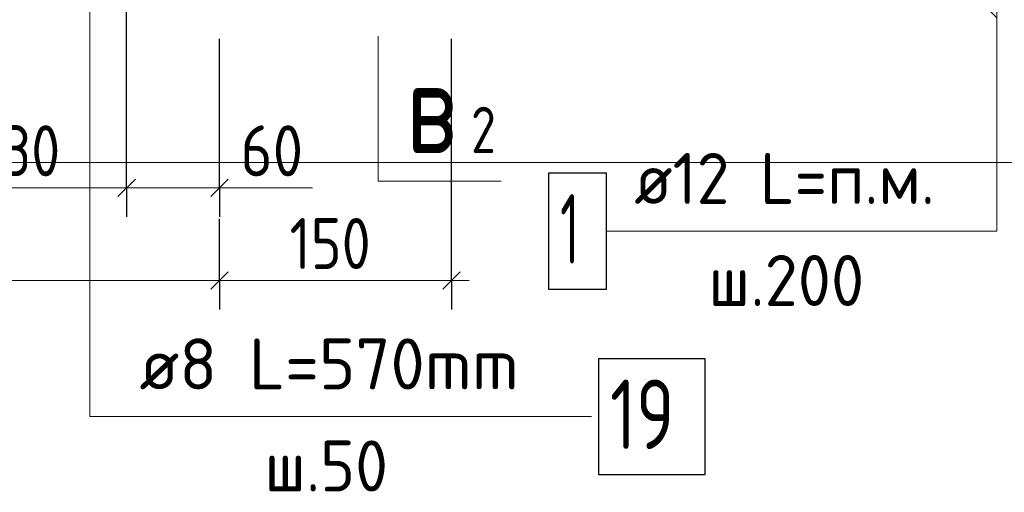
# Model space of a CAD drawing. Header units: millimetres. Extents: x 0 to 42000, y 0 to 29700.
# Tile 57 of 64: x 29885 to 34128, y 14768 to 16807. Entities that reach past the tile are written whole.
import ezdxf

# ---------------------------------------------------------------- set-up
doc = ezdxf.new("R2010")
doc.units = ezdxf.units.MM
for name, color, linetype, lineweight in [('Standard', 7, 'Continuous', 25), ('Размерная линия_ общее', 7, 'Continuous', 13), ('Ребро вкладыша арматура поперечная AW', 52, 'Continuous', 25), ('Фоновоя арматура Х1', 7, 'Continuous', 25)]:
    doc.layers.add(name, color=color, linetype=linetype, lineweight=lineweight)
doc.styles.add('ISOCPEUR', font='txt')

msp = doc.modelspace()

# ---------------------------------------------------------------- linework, layer by layer
at = {"layer": 'Standard', "color": 7, "linetype": 'Continuous', "lineweight": 13, "transparency": 33554687}
msp.add_line((30746.3, 16081.4), (31146.3, 16081.4), dxfattribs=at)
at = {"layer": 'Standard', "color": 254, "linetype": 'Continuous', "lineweight": 18, "true_color": 0xc4c4ff, "transparency": 33554687}
msp.add_lwpolyline([(20993.5, 16191.3), (39432.5, 16191.3), (39432.5, 18858), (20993.5, 18858), (20993.5, 16191.3)], dxfattribs=at)
at = {"layer": 'Standard', "color": 7, "linetype": 'Continuous', "lineweight": 13, "transparency": 33554687}
for points in [[(33813, 17904.6), (34095.8, 17621.8), (34095.8, 16681.8)], [(30913, 17524.6), (30187.6, 17524.6), (30187.6, 15094.6), (32348.6, 15094.6)], [(33813, 17098), (34095.8, 16815.1), (34095.8, 15894.6), (32413.7, 15894.6)], [(31429.4, 16735.5), (31429.4, 16110.7), (31960.4, 16110.7)]]:
    msp.add_lwpolyline(points, dxfattribs=at)
at = {"layer": 'Размерная линия_ общее', "color": 253, "linetype": 'Continuous', "lineweight": -3, "true_color": 0xa0a0a0, "transparency": 33554687}
for p, q in [((31746.3, 15681.4), (31746.3, 16724.6)), ((30346.3, 16081.4), (30346.3, 16206.4)), ((30746.3, 16081.4), (30746.3, 16206.4)), ((30346.3, 16081.4), (30346.3, 15956.4)), ((30746.3, 16081.4), (30746.3, 15956.4)), ((30746.3, 15681.4), (30746.3, 15806.4)), ((31746.3, 15681.4), (31746.3, 15806.4)), ((30746.3, 15681.4), (30746.3, 15556.4)), ((31746.3, 15681.4), (31746.3, 15556.4))]:
    msp.add_line(p, q, dxfattribs=at)
at = {"layer": 'Размерная линия_ общее', "color": 7, "linetype": 'Continuous', "lineweight": 13, "transparency": 33554687}
for p, q in [((29479.7, 16081.4), (30346.3, 16081.4)), ((30346.3, 16081.4), (30746.3, 16081.4)), ((30746.3, 16081.4), (30821.3, 16081.4)), ((25079.7, 15681.4), (30746.3, 15681.4)), ((30746.3, 15681.4), (31746.3, 15681.4)), ((31746.3, 15681.4), (31821.3, 15681.4))]:
    msp.add_line(p, q, dxfattribs=at)
at = {"layer": 'Размерная линия_ общее', "color": 7, "linetype": 'Continuous', "lineweight": 25, "transparency": 33554687}
for p, q in [((30308.8, 16043.9), (30383.8, 16118.9)), ((30708.8, 16043.9), (30783.8, 16118.9)), ((30708.8, 15643.9), (30783.8, 15718.9)), ((31708.8, 15643.9), (31783.8, 15718.9))]:
    msp.add_line(p, q, dxfattribs=at)
at = {"layer": 'Размерная линия_ общее', "color": 253, "linetype": 'Continuous', "lineweight": -3, "true_color": 0xa0a0a0, "transparency": 33554687}
for points in [[(30346.3, 16081.4), (30346.3, 16098.4), (30346.3, 16098.4), (30346.3, 16964.6)], [(30746.3, 16081.4), (30746.3, 16098.4), (30746.3, 16098.4), (30746.3, 16724.6)], [(30746.3, 15681.4), (30746.3, 15698.4), (30746.3, 15698.4), (30746.3, 15948.1)]]:
    msp.add_lwpolyline(points, dxfattribs=at)
at = {"layer": 'Ребро вкладыша арматура поперечная AW', "color": 7, "linetype": 'Continuous', "lineweight": 25, "transparency": 33554687}
msp.add_lwpolyline([(32378.6, 14844.6), (32838.6, 14844.6), (32838.6, 15344.6), (32378.6, 15344.6), (32378.6, 14844.6)], dxfattribs=at)
at = {"layer": 'Фоновоя арматура Х1', "color": 7, "linetype": 'Continuous', "lineweight": 25, "transparency": 33554687}
msp.add_lwpolyline([(32163.7, 15644.6), (32413.7, 15644.6), (32413.7, 16144.6), (32163.7, 16144.6), (32163.7, 15644.6)], dxfattribs=at)

# ---------------------------------------------------------------- texts
at = {"layer": 'Standard', "color": 7, "linetype": 'Continuous', "lineweight": 35, "transparency": 33554687, "attachment_point": 7, "style": 'ISOCPEUR'}
for s, insert, char_height, width in [('\\W0.78;в', (31550.4, 16231.3), 400, 435.202), ('\\W0.78;2', (31830.4, 16231.3), 200, 217.601)]:
    msp.add_mtext(s, dxfattribs=dict(at, insert=insert, char_height=char_height, width=width))
at = {"layer": 'Размерная линия_ общее', "color": 7, "linetype": 'Continuous', "lineweight": 25, "transparency": 33554687, "char_height": 220, "attachment_point": 7, "style": 'ISOCPEUR'}
for s, insert, width in [('\\W0.83;130', (29715, 16131.4), 508.586), ('\\W0.87;60', (30836.7, 16131.4), 403.924), ('\\W0.83;150', (31048.3, 15731.4), 508.579)]:
    msp.add_mtext(s, dxfattribs=dict(at, insert=insert, width=width))
at = {"layer": 'Ребро вкладыша арматура поперечная AW', "color": 7, "linetype": 'Continuous', "lineweight": 13, "transparency": 33554687, "attachment_point": 7, "style": 'ISOCPEUR'}
for s, insert, char_height, width in [('\\W0.98;ø8 L=570mm ', (30401, 15212), 220, 1888.522), ('\\W0.75;19', (32428.6, 14954.7), 300, 472.272), ('\\W0.94;ш.50 ', (30940, 14772), 220, 807.149)]:
    msp.add_mtext(s, dxfattribs=dict(at, insert=insert, char_height=char_height, width=width))
at = {"layer": 'Фоновоя арматура Х1', "color": 7, "linetype": 'Continuous', "lineweight": 13, "transparency": 33554687, "attachment_point": 7, "style": 'ISOCPEUR'}
for s, insert, char_height, width in [('\\W0.94;ø12 L=п.м. ', (32533.2, 16012), 220, 1599.154), ('\\W0.56;1', (32213.7, 15754.7), 300, 233.324), ('\\W0.95;ш.200 ', (32852.2, 15572), 220, 962.129)]:
    msp.add_mtext(s, dxfattribs=dict(at, insert=insert, char_height=char_height, width=width))

doc.saveas('drawing.dxf')
